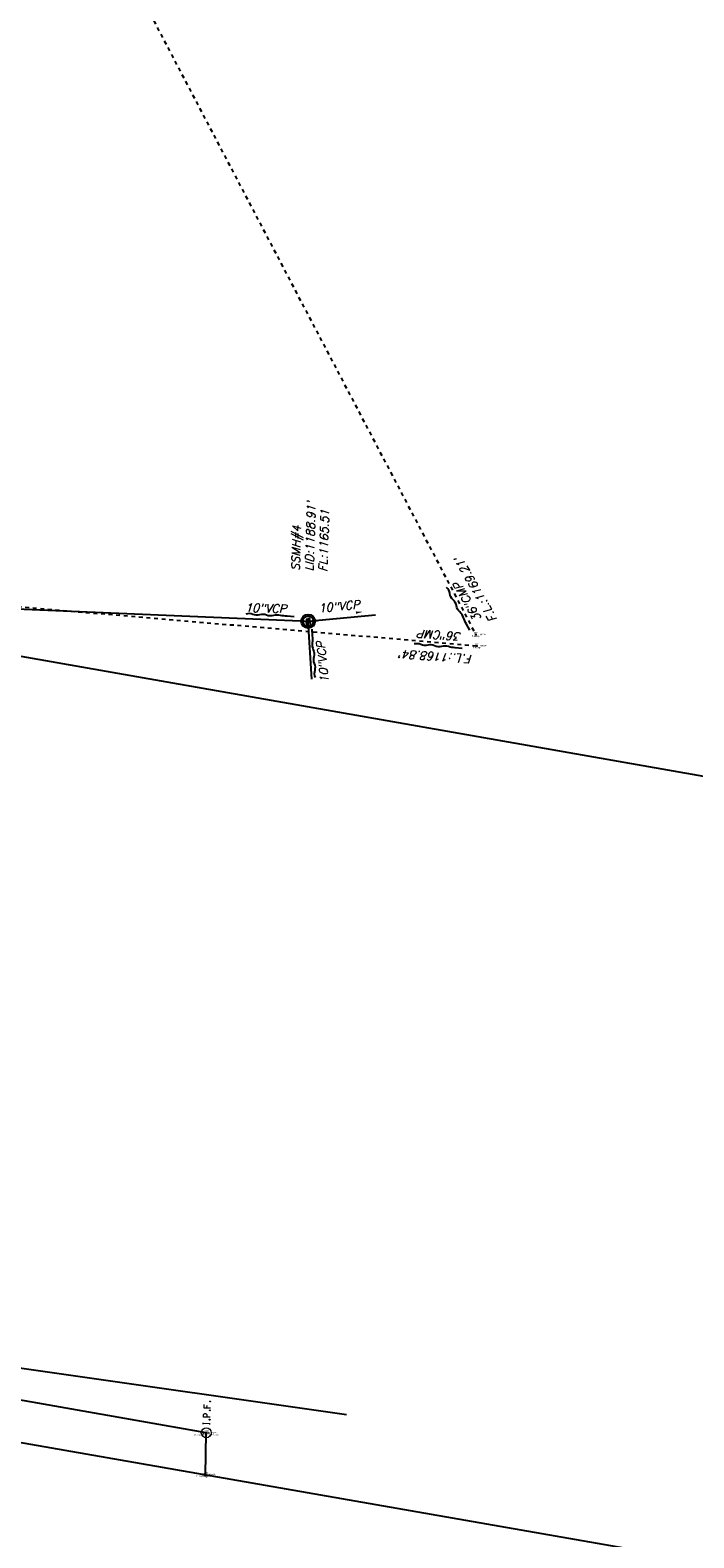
# Model space of a CAD drawing. Extents: x 2383805 to 2387584, y 226460 to 239380.
# Tile 33 of 49: x 2387016 to 2387208, y 227533 to 227968. Entities that reach past the tile are written whole.
import ezdxf
from ezdxf.enums import TextEntityAlignment as Align

# ---------------------------------------------------------------- set-up
doc = ezdxf.new("R2010")
doc.units = 0
doc.header["$LTSCALE"] = 20
doc.header["$MEASUREMENT"] = 0
doc.header["$PDSIZE"] = 2
for name, pattern in [('DGN Style 6', [6.093386, 0.003204, -1.281469, 2.242571, -1.281469, 0.003204, -1.281469]), ('drainage01', [1.6, 0.85, -0.75]), ('elecex', [0]), ('OhDOT_USTN5', [0.11, 0.055, -0.055]), ('sanex', [0])]:
    doc.linetypes.add(name, pattern=pattern)
for name, color, linetype in [('DR_X_Storm_Sewer', 151, 'OhDOT_USTN5'), ('DR_X_Text', 7, 'Continuous'), ('DV_X_Property_Line', 7, 'Continuous'), ('SV_X_Mon_Cells_Found', 7, 'Continuous'), ('SV_X_Shot_Marker', 2, 'Continuous'), ('SV_X_Text_Description', 7, 'Continuous'), ('SV_X_Text_Elevation', 7, 'Continuous'), ('SV_X_Text_Name', 7, 'Continuous'), ('UT_X_Electric', 1, 'elecex'), ('UT_X_Sanitary_Cells', 3, 'Continuous'), ('UT_X_Sanitary_Line', 3, 'sanex'), ('UT_X_Sanitary_Text', 7, 'Continuous')]:
    doc.layers.add(name, color=color, linetype=linetype)
doc.styles.add('PTXT', font='TXT')
doc.styles.add('SHR', font='simplex.shx', dxfattribs={"oblique": 15})

# ---------------------------------------------------------------- blocks, each defined once
blk = doc.blocks.new('SPT9')
at = {"color": 0, "linetype": 'Continuous'}
for p, q in [((-0.5, 0), (0.5, 0)), ((0, -0.5), (0, 0.5))]:
    blk.add_line(p, q, dxfattribs=at)
blk = doc.blocks.new('SSMH')
at = {"layer": 'Defpoints', "color": 223, "linetype": 'Continuous', "extrusion": (1, 0, 0)}
blk.add_lwpolyline([(0.75, 0), (0.75, 0)], dxfattribs=at)
at = {"layer": 'Defpoints', "color": 151, "linetype": 'Continuous', "extrusion": (1, 0, 0)}
blk.add_lwpolyline([(0, 0), (0, 0)], dxfattribs=at)
at = {"layer": 'Defpoints', "color": 21, "linetype": 'Continuous', "extrusion": (1, 0, 0)}
for points in [[(0, 0), (0, 0)], [(-0.75, 0), (-0.75, 0)]]:
    blk.add_lwpolyline(points, dxfattribs=at)
at = {"layer": 'Defpoints', "color": 40, "linetype": 'Continuous', "extrusion": (1, 0, 0)}
blk.add_lwpolyline([(0, 0), (0, 0)], dxfattribs=at)
at = {"layer": 'Defpoints', "color": 61, "linetype": 'DGN Style 6'}
blk.add_circle((0, 0), 0.749, dxfattribs=at)
at = {"layer": 'Defpoints', "color": 20, "linetype": 'drainage01'}
blk.add_circle((0, 0), 0.749, dxfattribs=at)
at = {"layer": 'UT_X_Sanitary_Cells', "color": 3, "linetype": 'Continuous'}
for points in [[(-0.44, 0.22), (-0.45, 0.18)], [(-0.45, 0.15), (-0.44, 0.12)], [(-0.15, 0.28), (-0.19, 0.29)], [(-0.13, 0.27), (-0.15, 0.28)], [(-0.12, 0.26), (-0.13, 0.27)], [(0.08, -0.3), (0.27, 0.3)], [(-0.2, -0.29), (-0.24, -0.3)], [(-0.15, -0.27), (-0.17, -0.28)], [(-0.14, -0.26), (-0.15, -0.27)], [(-0.12, -0.22), (-0.13, -0.24)], [(-0.12, -0.08), (-0.11, -0.1)], [(-0.11, -0.2), (-0.12, -0.22)], [(-0.11, -0.1), (-0.1, -0.13)], [(-0.1, -0.15), (-0.11, -0.18)]]:
    blk.add_lwpolyline(points, dxfattribs=at)
at = {"layer": 'UT_X_Sanitary_Cells', "color": 3, "linetype": 'Continuous', "extrusion": (1, 0, 0)}
for points, elevation in [([(0.18, 0), (0.15, 0)], -0.45), ([(-0.13, 0), (-0.15, 0)], -0.1)]:
    blk.add_lwpolyline(points, dxfattribs=dict(at, elevation=elevation))
at = {"layer": 'UT_X_Sanitary_Cells', "color": 3, "linetype": 'Continuous', "extrusion": (0.752215, -0.658917, 0), "elevation": -0.48}
blk.add_lwpolyline([(-0.08, 0), (-0.13, 0)], dxfattribs=at)
at = {"layer": 'UT_X_Sanitary_Cells', "color": 3, "linetype": 'Continuous', "extrusion": (-0.658091, -0.752938, 0), "elevation": 0.2}
blk.add_lwpolyline([(-0.41, 0), (-0.36, 0)], dxfattribs=at)
at = {"layer": 'UT_X_Sanitary_Cells', "color": 3, "linetype": 'Continuous', "extrusion": (-0.479112, 0.877754, 0), "elevation": 0.42}
blk.add_lwpolyline([(0.18, 0), (0.23, 0)], dxfattribs=at)
at = {"layer": 'UT_X_Sanitary_Cells', "color": 3, "linetype": 'Continuous', "extrusion": (-0.4788, -0.877924, 0), "elevation": 0.12}
blk.add_lwpolyline([(-0.39, 0), (-0.1, 0)], dxfattribs=at)
at = {"layer": 'UT_X_Sanitary_Cells', "color": 3, "linetype": 'Continuous', "extrusion": (0.225284, -0.974293, 0), "elevation": -0.36}
blk.add_lwpolyline([(-0.22, 0), (-0.28, 0)], dxfattribs=at)
at = {"layer": 'UT_X_Sanitary_Cells', "color": 3, "linetype": 'Continuous', "extrusion": (0, 1, 0)}
for points, elevation in [([(0.28, 0), (0.29, 0)], 0.3), ([(0.24, 0), (0.28, 0)], 0.3), ([(0.24, 0), (0.31, 0)], -0.3), ([(-0.4, 0), (-0.13, 0)], -0.16)]:
    blk.add_lwpolyline(points, dxfattribs=dict(at, elevation=elevation))
at = {"layer": 'UT_X_Sanitary_Cells', "color": 3, "linetype": 'Continuous', "extrusion": (-0.178763, -0.983892, 0), "elevation": -0.25}
blk.add_lwpolyline([(-0.24, 0), (-0.29, 0)], dxfattribs=at)
at = {"layer": 'UT_X_Sanitary_Cells', "color": 3, "linetype": 'Continuous', "extrusion": (0.95593, 0.293594, 0), "elevation": 0.34}
blk.add_lwpolyline([(0.21, 0), (-0.42, 0)], dxfattribs=at)
at = {"layer": 'UT_X_Sanitary_Cells', "color": 3, "linetype": 'Continuous', "extrusion": (0.6, 0.8, 0), "elevation": -0.45}
blk.add_lwpolyline([(0.18, 0), (0.22, 0)], dxfattribs=at)
at = {"layer": 'UT_X_Sanitary_Cells', "color": 3, "linetype": 'Continuous', "extrusion": (-0.474288, -0.88037, 0), "elevation": 0.42}
blk.add_lwpolyline([(-0.17, 0), (-0.24, 0)], dxfattribs=at)
at = {"layer": 'UT_X_Sanitary_Cells', "color": 3, "linetype": 'Continuous', "extrusion": (-0.217109, -0.976147, 0), "elevation": 0.36}
blk.add_lwpolyline([(-0.24, 0), (-0.28, 0)], dxfattribs=at)
at = {"layer": 'UT_X_Sanitary_Cells', "color": 3, "linetype": 'Continuous', "extrusion": (-0.314752, 0.949174, 0), "elevation": -0.22}
blk.add_lwpolyline([(0.27, 0), (0.28, 0)], dxfattribs=at)
at = {"layer": 'UT_X_Sanitary_Cells', "color": 3, "linetype": 'Continuous', "extrusion": (0.447214, -0.894427, 0), "elevation": 0.18}
blk.add_lwpolyline([(-0.27, 0), (-0.3, 0)], dxfattribs=at)
at = {"layer": 'UT_X_Sanitary_Cells', "color": 3, "linetype": 'Continuous', "extrusion": (0.625286, 0.780396, 0), "elevation": -0.14}
blk.add_lwpolyline([(0.08, 0), (0.04, 0)], dxfattribs=at)
at = {"layer": 'UT_X_Sanitary_Cells', "color": 3, "linetype": 'Continuous', "extrusion": (0.831387, -0.555694, 0), "elevation": 0.03}
blk.add_lwpolyline([(-0.27, 0), (-0.29, 0)], dxfattribs=at)
at = {"layer": 'UT_X_Sanitary_Cells', "color": 3, "linetype": 'Continuous', "extrusion": (0.969699, -0.244304, 0), "elevation": -0.06}
blk.add_lwpolyline([(-0.2, 0), (-0.22, 0)], dxfattribs=at)
at = {"layer": 'UT_X_Sanitary_Cells', "linetype": 'Continuous'}
blk.add_circle((0, 0), 0.999, dxfattribs=at)
blk = doc.blocks.new('IPID')
at = {"layer": 'SV_X_Mon_Cells_Found', "color": 2, "linetype": 'Continuous', "lineweight": 0}
blk.add_line((0, 0.006), (0, -0.038), dxfattribs=at)
at = {"layer": 'SV_X_Mon_Cells_Found', "color": 2, "linetype": 'Continuous', "lineweight": 0, "flags": 128}
for points in [[(0.102, 0.04), (0.119, 0.04)], [(0.11, -0.04), (0.11, 0.04)], [(0.189, -0.04), (0.189, 0.04), (0.215, 0.04), (0.218, 0.039), (0.222, 0.038), (0.223, 0.037), (0.225, 0.036), (0.227, 0.032), (0.229, 0.029), (0.23, 0.024), (0.23, 0.017), (0.229, 0.014), (0.228, 0.01), (0.226, 0.006), (0.224, 0.004), (0.222, 0.003), (0.219, 0.002), (0.215, 0.001), (0.189, 0.001)], [(0.339, 0.04), (0.301, 0.04), (0.301, -0.04)], [(0.301, 0.001), (0.328, 0.001)], [(0.102, -0.04), (0.119, -0.04)], [(0.158, -0.029), (0.161, -0.029), (0.163, -0.031), (0.164, -0.033), (0.164, -0.036), (0.163, -0.039), (0.161, -0.04), (0.158, -0.04), (0.157, -0.039), (0.155, -0.036), (0.155, -0.033), (0.157, -0.031), (0.158, -0.029)], [(0.271, -0.029), (0.273, -0.029), (0.275, -0.031), (0.277, -0.033), (0.277, -0.036), (0.275, -0.039), (0.273, -0.04), (0.271, -0.04), (0.269, -0.039), (0.267, -0.036), (0.267, -0.033), (0.269, -0.031), (0.271, -0.029)], [(0.378, -0.029), (0.381, -0.029), (0.383, -0.031), (0.384, -0.033), (0.384, -0.036), (0.383, -0.039), (0.381, -0.04), (0.378, -0.04), (0.377, -0.039), (0.375, -0.036), (0.375, -0.033), (0.377, -0.031), (0.378, -0.029)]]:
    blk.add_lwpolyline(points, dxfattribs=at)
at = {"layer": 'SV_X_Mon_Cells_Found', "color": 2, "linetype": 'Continuous', "lineweight": 0}
for centre, radius in [((0, 0), 0.06), ((0, 0.033), 0.008)]:
    blk.add_circle(centre, radius, dxfattribs=at)

msp = doc.modelspace()

# ---------------------------------------------------------------- linework, layer by layer
at = {"layer": 'DR_X_Storm_Sewer'}
for p, q in [((2386975, 228117.18), (2387144.79, 227793.71)), ((2386944.4, 227807.58), (2387145.1, 227790.45))]:
    msp.add_line(p, q, dxfattribs=at)
at = {"layer": 'DR_X_Text'}
for points in [[(2387143.06, 227794.97), (2387142.1, 227796.73, -0.041595), (2387141.29, 227798.56, 0.125362), (2387140.19, 227800.24, -0.167832), (2387139.23, 227801.99, 0.167832), (2387138.28, 227803.75, -0.167832), (2387137.32, 227805.51, 0.167832), (2387136.36, 227807.26, 0.167832)], [(2387140.9, 227789.66), (2387138.9, 227789.85, -0.041595), (2387136.93, 227790.2, 0.125362), (2387134.92, 227790.22, -0.167832), (2387132.93, 227790.41, 0.167832), (2387130.94, 227790.6, -0.167832), (2387128.95, 227790.79, 0.167832), (2387126.96, 227790.97, 0.167832)]]:
    msp.add_lwpolyline(points, format="xyb", dxfattribs=at)
at = {"layer": 'DV_X_Property_Line'}
for p, q in [((2386911.12, 227805.39), (2387367.32, 227725.17)), ((2387066.9, 227563.02), (2386919.14, 227588.88)), ((2387199.87, 227527.54), (2386904.18, 227579.22)), ((2387066.67, 227550.82), (2387066.9, 227563.02))]:
    msp.add_line(p, q, dxfattribs=at)
at = {"layer": 'SV_X_Shot_Marker'}
for p in [(2387096.35, 227797.53, 1188.91), (2387144.79, 227793.71, 1169.21), (2387145.1, 227790.45, 1168.84), (2387066.9, 227563.02, 1187.5), (2387066.67, 227550.82), (2387066.68, 227551.03, 1187.94)]:
    msp.add_point(p, dxfattribs=at)
at = {"layer": 'UT_X_Electric'}
msp.add_lwpolyline([(2386929.67, 227593.63), (2387107.41, 227568.3)], dxfattribs=at)
at = {"layer": 'UT_X_Sanitary_Line'}
for points in [[(2386872.77, 227807.03), (2387096.35, 227797.53)], [(2387096.35, 227797.53), (2387115.86, 227799.4)], [(2387097.45, 227780.79), (2387096.35, 227797.53)]]:
    msp.add_lwpolyline(points, dxfattribs=at)
at = {"layer": 'UT_X_Sanitary_Text'}
for points, format in [([(2387092.32, 227798.85), (2387090.32, 227798.96, -0.041595), (2387088.33, 227799.24, 0.125362), (2387086.33, 227799.18, -0.167832), (2387084.33, 227799.29, 0.167832), (2387082.33, 227799.4, -0.167832), (2387080.33, 227799.51, 0.167832), (2387078.34, 227799.62, 0.167832)], "xyb"), ([(2387112.16, 227800.24, 0, 0.667, 0), (2387110.17, 227800.03, 0, 0, -0.041595), (2387108.16, 227800, 0, 0, 0.125362), (2387106.19, 227799.63, 0, 0, -0.167832), (2387104.2, 227799.43, 0, 0, 0.167832), (2387102.21, 227799.22, 0, 0, -0.167832), (2387100.22, 227799.02, 0, 0, -0.167832)], "xyseb"), ([(2387097.42, 227795.27), (2387097.56, 227793.27, -0.041595), (2387097.53, 227791.27, 0.125362), (2387097.83, 227789.28, -0.167832), (2387097.97, 227787.29, 0.167832), (2387098.1, 227785.29, -0.167832), (2387098.24, 227783.3, 0.167832), (2387098.37, 227781.3, 0.167832)], "xyb")]:
    msp.add_lwpolyline(points, format=format, dxfattribs=at)

# ---------------------------------------------------------------- block references
at = {"layer": 'SV_X_Mon_Cells_Found', "xscale": 24, "yscale": 24, "zscale": 24, "rotation": 88.23333334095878}
msp.add_blockref('IPID', (2387066.9, 227563.02), dxfattribs=at)
at = {"layer": 'SV_X_Shot_Marker', "xscale": 0.4, "yscale": 0.4, "zscale": 0.4}
for p in [(2387096.35, 227797.53, 1188.91), (2387144.79, 227793.71, 1169.21), (2387145.1, 227790.45, 1168.84), (2387066.9, 227563.02, 1187.5), (2387066.67, 227550.82), (2387066.68, 227551.03, 1187.94)]:
    msp.add_blockref('SPT9', p, dxfattribs=at)
at = {"layer": 'UT_X_Sanitary_Cells', "xscale": 2, "yscale": 2, "zscale": 2, "rotation": 88.23333334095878}
msp.add_blockref('SSMH', (2387096.35, 227797.53), dxfattribs=at)

# ---------------------------------------------------------------- texts
at = {"layer": 'DR_X_Text', "style": 'SHR', "oblique": 15}
for s, rotation, p in [("F.L.:1169.21'", 119.6654, (2387151.13, 227798.14)), ('36"CMP', 119.6654, (2387146.56, 227798.32)), ('36"CMP', 175.6905, (2387140.74, 227794.24)), ("F.L.:1168.84'", 175.6905, (2387143.91, 227787.75))]:
    msp.add_text(s, height=2.4, rotation=rotation, dxfattribs=at).set_placement(p)
at = {"layer": 'SV_X_Text_Description', "style": 'PTXT'}
for s, p in [('Ssmh,310,10,0,6,7', (2387096.35, 227796.83, 1188.91)), ('fl 36cmp', (2387144.79, 227793.01, 1169.21)), ('fl 36cmp', (2387145.1, 227789.75, 1168.84)), ('Ipid)bayerbecker,310,8,0,6,8', (2387066.9, 227562.32, 1187.5)), ('Ipf)5/8Rb,310,8,0,6,8', (2387066.68, 227550.33, 1187.94)), ('calpt', (2387066.67, 227550.12))]:
    msp.add_text(s, height=0.4, dxfattribs=at).set_placement(p, align=Align.CENTER)
at = {"layer": 'SV_X_Text_Elevation', "style": 'PTXT'}
for s, p in [('1188.905', (2387096.95, 227797.33, 1188.91)), ('1169.214', (2387145.39, 227793.51, 1169.21)), ('1168.836', (2387145.7, 227790.25, 1168.84)), ('1187.497', (2387067.5, 227562.82, 1187.5)), ('0.000', (2387067.27, 227550.62)), ('1187.941', (2387067.28, 227550.83, 1187.94))]:
    msp.add_text(s, height=0.4, dxfattribs=at).set_placement(p)
at = {"layer": 'SV_X_Text_Name', "style": 'PTXT'}
for s, p in [('1420', (2387096.35, 227797.83, 1188.91)), ('1262', (2387144.79, 227794.01, 1169.21)), ('1261', (2387145.1, 227790.75, 1168.84)), ('1359', (2387066.9, 227563.32, 1187.5)), ('5123', (2387066.67, 227551.12)), ('1358', (2387066.68, 227551.33, 1187.94))]:
    msp.add_text(s, height=0.4, dxfattribs=at).set_placement(p, align=Align.CENTER)
at = {"layer": 'UT_X_Sanitary_Text', "style": 'SHR', "oblique": 15}
for rotation, p in [(358.2595, (2387078.08, 227800.28)), (5.5589, (2387099.46, 227800.07)), (95.6502, (2387102.3, 227779.89))]:
    msp.add_text('10"VCP', height=2.4, rotation=rotation, dxfattribs=at).set_placement(p)
at = {"layer": 'UT_X_Sanitary_Text', "insert": (2387091.45, 227812.15), "char_height": 2.4, "attachment_point": 1, "rotation": 88.2333, "style": 'SHR'}
msp.add_mtext_dynamic_manual_height_columns("SSMH#4\\PLID:1188.91'\\PFL:1165.51", width=34.8615, gutter_width=12, heights=[0], dxfattribs=at)

doc.saveas('drawing.dxf')
